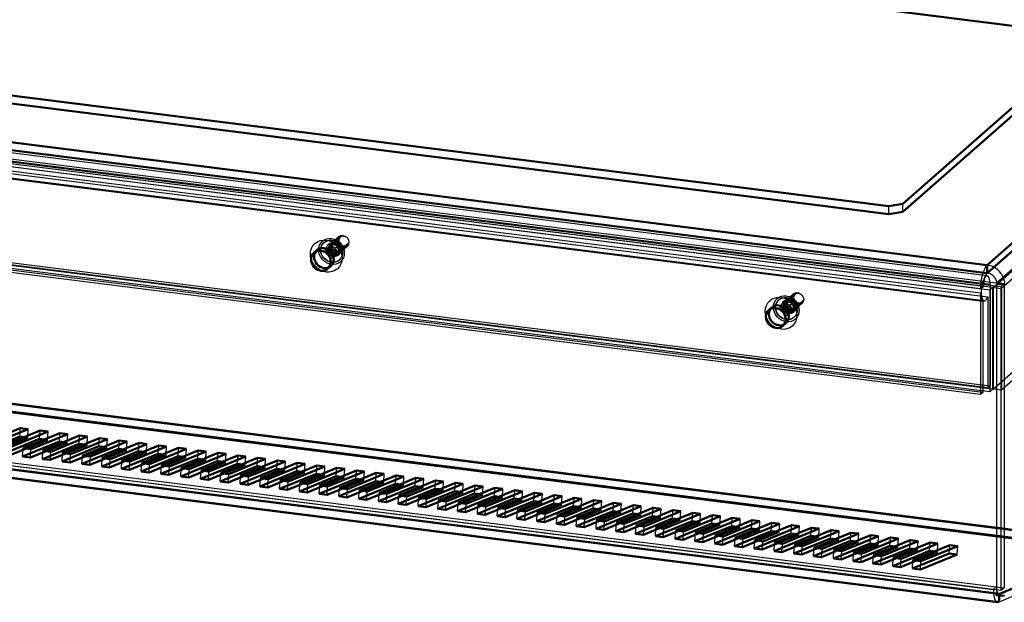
# Model space of a CAD drawing. Extents: x 3970 to 6010, y 1229 to 2654.
# Tile 12 of 17: x 5464 to 5697, y 1479 to 1617. Entities that reach past the tile are written whole.
import ezdxf

# ---------------------------------------------------------------- set-up
doc = ezdxf.new("R2010")
doc.units = 0
doc.header["$MEASUREMENT"] = 0
doc.layers.get('0').update_dxf_attribs({"linetype": 'CONTINUOUS'})
doc.layers.add('LE_ALL', color=7, linetype='CONTINUOUS', lineweight=50)
doc.layers.add('LE_RED', color=1, linetype='CONTINUOUS')

msp = doc.modelspace()

# ---------------------------------------------------------------- linework, layer by layer
for p, q in [((5695, 1554.59), (5845.58, 1687.38)), ((5836.7, 1683.8), (5692.81, 1556.9)), ((5839.04, 1681.15), (5695.15, 1554.24)), ((5841.76, 1657.62), (5696.17, 1529.22)), ((5692.84, 1556.27), (5290.61, 1606.95)), ((5692.81, 1556.9), (5295.26, 1606.98)), ((5282.68, 1605.79), (5696.13, 1553.7)), ((5283.39, 1606.42), (5696.84, 1554.33)), ((5693.53, 1554.23), (5291.3, 1604.9)), ((5289, 1602.88), (5691.23, 1552.2)), ((5694.17, 1553.48), (5292.13, 1604.13)), ((5691.22, 1553.14), (5293.67, 1603.22)), ((5691.92, 1553.76), (5294.37, 1603.85)), ((5289.53, 1600.9), (5691.76, 1550.22)), ((5692.09, 1550.32), (5289.86, 1600.99)), ((5290.77, 1601.99), (5692.99, 1551.31)), ((5691.23, 1528.16), (5289, 1578.84)), ((5691.76, 1528.63), (5289.53, 1579.3)), ((5291.3, 1580.86), (5693.53, 1530.19)), ((5693.46, 1528.81), (5291.42, 1579.46)), ((5694.17, 1529.44), (5292.13, 1580.09)), ((5669.55, 1570.87), (5669.55, 1572.76)), ((5672.88, 1571.38), (5672.88, 1573.26)), ((5537.64, 1563.95), (5539.44, 1565.53)), ((5535.96, 1564.13), (5535.9, 1564.07)), ((5537.39, 1563.63), (5537.17, 1563.23)), ((5537.45, 1563.53), (5537.45, 1562.31)), ((5537.45, 1563.53), (5537.55, 1563.18)), ((5537.45, 1562.31), (5537.97, 1562.76)), ((5537.67, 1563.69), (5538.09, 1563.87)), ((5537.67, 1563.69), (5538.09, 1563.87)), ((5537.98, 1562.24), (5537.98, 1563.46)), ((5538.08, 1563.12), (5537.98, 1563.46)), ((5538.49, 1562.69), (5537.98, 1562.24)), ((5538.38, 1562.97), (5538.41, 1562.95)), ((5538.75, 1562.55), (5538.73, 1562.58)), ((5539.63, 1561.7), (5541.43, 1563.28)), ((5536.77, 1562.49), (5536.24, 1562.46)), ((5537.45, 1562.31), (5536.24, 1562.46)), ((5536.24, 1561.93), (5536.77, 1561.96)), ((5536.24, 1561.93), (5537.45, 1561.78)), ((5537.97, 1562.23), (5537.45, 1561.78)), ((5537.45, 1561.78), (5537.45, 1560.56)), ((5537.55, 1561.08), (5537.45, 1560.56)), ((5539.19, 1562.09), (5537.98, 1562.24)), ((5537.98, 1561.71), (5538.49, 1562.17)), ((5537.98, 1561.71), (5539.19, 1561.56)), ((5537.98, 1560.49), (5537.98, 1561.71)), ((5537.98, 1560.49), (5538.08, 1561.01)), ((5539.19, 1562.09), (5538.86, 1562.23)), ((5538.86, 1561.7), (5539.19, 1561.56)), ((5539.28, 1561.48), (5538.86, 1561.32)), ((5539.37, 1561.75), (5539.61, 1562.15)), ((5539.37, 1561.75), (5539.61, 1562.15)), ((5539.6, 1560.01), (5539.53, 1559.95)), ((5692.81, 1556.9), (5692.81, 1558.78)), ((5692.81, 1556.9), (5692.81, 1558.78)), ((5693.53, 1554.23), (5693.53, 1530.19)), ((5697.02, 1554.01), (5695.15, 1554.24)), ((5696.13, 1553.7), (5696.84, 1554.33)), ((5696.84, 1554.33), (5696.84, 1482.46)), ((5645.22, 1550.39), (5647.02, 1551.98)), ((5691.23, 1552.2), (5691.23, 1528.16)), ((5692.99, 1551.31), (5692.99, 1529.72)), ((5693.46, 1552.85), (5693.46, 1528.81)), ((5643.54, 1550.58), (5643.47, 1550.52)), ((5644.34, 1548.94), (5643.82, 1548.91)), ((5645.03, 1548.75), (5643.82, 1548.91)), ((5644.96, 1550.07), (5644.74, 1549.68)), ((5645.03, 1549.98), (5645.03, 1548.75)), ((5645.03, 1549.98), (5645.13, 1549.63)), ((5645.03, 1548.75), (5645.54, 1549.21)), ((5645.54, 1548.68), (5645.03, 1548.23)), ((5645.24, 1550.13), (5645.66, 1550.32)), ((5645.24, 1550.13), (5645.66, 1550.32)), ((5645.55, 1548.69), (5645.55, 1549.91)), ((5645.65, 1549.56), (5645.55, 1549.91)), ((5646.06, 1549.14), (5645.55, 1548.69)), ((5646.76, 1548.54), (5645.55, 1548.69)), ((5645.55, 1548.16), (5646.06, 1548.61)), ((5645.95, 1549.41), (5645.99, 1549.39)), ((5646.32, 1549), (5646.31, 1549.03)), ((5646.76, 1548.54), (5646.43, 1548.68)), ((5646.94, 1548.2), (5647.18, 1548.59)), ((5646.94, 1548.2), (5647.18, 1548.59)), ((5647.2, 1548.14), (5649, 1549.73)), ((5691.76, 1550.22), (5691.76, 1528.63)), ((5643.82, 1548.38), (5644.34, 1548.41)), ((5643.82, 1548.38), (5645.03, 1548.23)), ((5645.03, 1548.23), (5645.03, 1547.01)), ((5645.13, 1547.52), (5645.03, 1547.01)), ((5645.55, 1548.16), (5646.76, 1548.01)), ((5645.55, 1546.94), (5645.55, 1548.16)), ((5645.55, 1546.94), (5645.65, 1547.46)), ((5646.43, 1548.15), (5646.76, 1548.01)), ((5646.85, 1547.93), (5646.43, 1547.76)), ((5647.17, 1546.45), (5647.11, 1546.39)), ((5314.62, 1544.43), (5724.33, 1492.81)), ((5316.96, 1544.13), (5721.99, 1493.1)), ((5317.11, 1544.23), (5722.15, 1493.2)), ((5316.83, 1542.17), (5721.87, 1491.14)), ((5283.39, 1534.55), (5696.84, 1482.46)), ((5284.55, 1533.69), (5694.26, 1482.07)), ((5285.26, 1534.32), (5694.97, 1482.7)), ((5285.99, 1532.64), (5695.7, 1481.02)), ((5691.76, 1528.63), (5691.23, 1528.16)), ((5696.17, 1529.22), (5694.3, 1529.45)), ((5464.02, 1518.27), (5464.14, 1520.23)), ((5465.89, 1518.03), (5466.01, 1520)), ((5468.7, 1517.68), (5468.82, 1519.64)), ((5470.57, 1517.44), (5470.69, 1519.41)), ((5473.37, 1517.09), (5473.5, 1519.05)), ((5475.25, 1516.85), (5475.37, 1518.82)), ((5478.05, 1516.5), (5478.17, 1518.46)), ((5479.92, 1516.26), (5480.05, 1518.23)), ((5482.73, 1515.91), (5482.85, 1517.87)), ((5484.6, 1515.67), (5484.72, 1517.64)), ((5487.41, 1515.32), (5487.53, 1517.28)), ((5489.28, 1515.08), (5489.4, 1517.05)), ((5492.08, 1514.73), (5492.21, 1516.7)), ((5493.95, 1514.49), (5494.08, 1516.46)), ((5496.76, 1514.14), (5496.88, 1516.11)), ((5464.67, 1513.5), (5464.79, 1515.47)), ((5466.54, 1513.27), (5466.66, 1515.23)), ((5469.35, 1512.91), (5469.47, 1514.88)), ((5471.22, 1512.68), (5471.34, 1514.64)), ((5474.02, 1512.33), (5474.15, 1514.29)), ((5475.9, 1512.09), (5476.02, 1514.05)), ((5478.7, 1511.74), (5478.82, 1513.7)), ((5498.63, 1513.91), (5498.75, 1515.87)), ((5501.44, 1513.55), (5501.56, 1515.52)), ((5503.31, 1513.32), (5503.43, 1515.28)), ((5506.11, 1512.96), (5506.24, 1514.93)), ((5507.99, 1512.73), (5508.11, 1514.69)), ((5510.79, 1512.37), (5510.91, 1514.34)), ((5512.66, 1512.14), (5512.79, 1514.1)), ((5515.47, 1511.78), (5515.59, 1513.75)), ((5480.57, 1511.5), (5480.7, 1513.47)), ((5483.38, 1511.15), (5483.5, 1513.11)), ((5485.25, 1510.91), (5485.37, 1512.88)), ((5488.06, 1510.56), (5488.18, 1512.52)), ((5489.93, 1510.32), (5490.05, 1512.29)), ((5492.73, 1509.97), (5492.86, 1511.93)), ((5494.6, 1509.73), (5494.73, 1511.7)), ((5497.41, 1509.38), (5497.53, 1511.34)), ((5517.34, 1511.55), (5517.46, 1513.51)), ((5520.15, 1511.19), (5520.27, 1513.16)), ((5522.02, 1510.96), (5522.14, 1512.92)), ((5524.82, 1510.61), (5524.95, 1512.57)), ((5526.69, 1510.37), (5526.82, 1512.34)), ((5529.5, 1510.02), (5529.62, 1511.98)), ((5531.37, 1509.78), (5531.49, 1511.75)), ((5534.18, 1509.43), (5534.3, 1511.39)), ((5499.28, 1509.14), (5499.4, 1511.11)), ((5502.09, 1508.79), (5502.21, 1510.75)), ((5503.96, 1508.55), (5504.08, 1510.52)), ((5506.76, 1508.2), (5506.89, 1510.17)), ((5508.63, 1507.96), (5508.76, 1509.93)), ((5511.44, 1507.61), (5511.56, 1509.58)), ((5513.31, 1507.38), (5513.43, 1509.34)), ((5516.12, 1507.02), (5516.24, 1508.99)), ((5536.05, 1509.19), (5536.17, 1511.16)), ((5538.85, 1508.84), (5538.98, 1510.8)), ((5540.72, 1508.6), (5540.85, 1510.57)), ((5543.53, 1508.25), (5543.65, 1510.21)), ((5545.4, 1508.01), (5545.52, 1509.98)), ((5548.21, 1507.66), (5548.33, 1509.62)), ((5550.08, 1507.42), (5550.2, 1509.39)), ((5552.89, 1507.07), (5553.01, 1509.04)), ((5517.99, 1506.79), (5518.11, 1508.75)), ((5520.8, 1506.43), (5520.92, 1508.4)), ((5522.67, 1506.2), (5522.79, 1508.16)), ((5525.47, 1505.84), (5525.6, 1507.81)), ((5527.34, 1505.61), (5527.47, 1507.57)), ((5530.15, 1505.25), (5530.27, 1507.22)), ((5532.02, 1505.02), (5532.14, 1506.98)), ((5554.76, 1506.83), (5554.88, 1508.8)), ((5557.56, 1506.48), (5557.69, 1508.45)), ((5559.43, 1506.25), (5559.56, 1508.21)), ((5562.24, 1505.89), (5562.36, 1507.86)), ((5564.11, 1505.66), (5564.23, 1507.62)), ((5566.92, 1505.3), (5567.04, 1507.27)), ((5568.79, 1505.07), (5568.91, 1507.03)), ((5571.59, 1504.71), (5571.72, 1506.68)), ((5534.83, 1504.66), (5534.95, 1506.63)), ((5536.7, 1504.43), (5536.82, 1506.39)), ((5539.5, 1504.08), (5539.63, 1506.04)), ((5541.37, 1503.84), (5541.5, 1505.81)), ((5544.18, 1503.49), (5544.3, 1505.45)), ((5546.05, 1503.25), (5546.17, 1505.22)), ((5548.86, 1502.9), (5548.98, 1504.86)), ((5550.73, 1502.66), (5550.85, 1504.63)), ((5573.46, 1504.48), (5573.59, 1506.44)), ((5576.27, 1504.12), (5576.39, 1506.09)), ((5578.14, 1503.89), (5578.26, 1505.85)), ((5580.95, 1503.53), (5581.07, 1505.5)), ((5582.82, 1503.3), (5582.94, 1505.26)), ((5585.62, 1502.95), (5585.75, 1504.91)), ((5587.5, 1502.71), (5587.62, 1504.67)), ((5590.3, 1502.36), (5590.42, 1504.32)), ((5553.53, 1502.31), (5553.66, 1504.27)), ((5555.41, 1502.07), (5555.53, 1504.04)), ((5558.21, 1501.72), (5558.33, 1503.68)), ((5560.08, 1501.48), (5560.21, 1503.45)), ((5562.89, 1501.13), (5563.01, 1503.09)), ((5564.76, 1500.89), (5564.88, 1502.86)), ((5567.57, 1500.54), (5567.69, 1502.51)), ((5569.44, 1500.3), (5569.56, 1502.27)), ((5592.17, 1502.12), (5592.3, 1504.09)), ((5594.98, 1501.77), (5595.1, 1503.73)), ((5596.85, 1501.53), (5596.97, 1503.5)), ((5599.66, 1501.18), (5599.78, 1503.14)), ((5601.53, 1500.94), (5601.65, 1502.91)), ((5604.33, 1500.59), (5604.46, 1502.55)), ((5606.2, 1500.35), (5606.33, 1502.32)), ((5572.24, 1499.95), (5572.37, 1501.92)), ((5574.11, 1499.72), (5574.24, 1501.68)), ((5576.92, 1499.36), (5577.04, 1501.33)), ((5578.79, 1499.13), (5578.91, 1501.09)), ((5581.6, 1498.77), (5581.72, 1500.74)), ((5583.47, 1498.54), (5583.59, 1500.5)), ((5586.27, 1498.18), (5586.4, 1500.15)), ((5588.15, 1497.95), (5588.27, 1499.91)), ((5609.01, 1500), (5609.13, 1501.96)), ((5610.88, 1499.76), (5611, 1501.73)), ((5613.69, 1499.41), (5613.81, 1501.38)), ((5615.56, 1499.17), (5615.68, 1501.14)), ((5618.36, 1498.82), (5618.49, 1500.79)), ((5620.23, 1498.58), (5620.36, 1500.55)), ((5623.04, 1498.23), (5623.16, 1500.2)), ((5624.91, 1498), (5625.03, 1499.96)), ((5590.95, 1497.59), (5591.07, 1499.56)), ((5592.82, 1497.36), (5592.94, 1499.32)), ((5595.63, 1497), (5595.75, 1498.97)), ((5597.5, 1496.77), (5597.62, 1498.73)), ((5600.31, 1496.42), (5600.43, 1498.38)), ((5602.18, 1496.18), (5602.3, 1498.14)), ((5604.98, 1495.83), (5605.11, 1497.79)), ((5606.85, 1495.59), (5606.98, 1497.56)), ((5627.72, 1497.64), (5627.84, 1499.61)), ((5629.59, 1497.41), (5629.71, 1499.37)), ((5632.4, 1497.05), (5632.52, 1499.02)), ((5634.27, 1496.82), (5634.39, 1498.78)), ((5637.07, 1496.46), (5637.2, 1498.43)), ((5638.94, 1496.23), (5639.07, 1498.19)), ((5641.75, 1495.87), (5641.87, 1497.84)), ((5643.62, 1495.64), (5643.74, 1497.6)), ((5609.66, 1495.24), (5609.78, 1497.2)), ((5611.53, 1495), (5611.65, 1496.97)), ((5614.34, 1494.65), (5614.46, 1496.61)), ((5616.21, 1494.41), (5616.33, 1496.38)), ((5619.01, 1494.06), (5619.14, 1496.02)), ((5620.88, 1493.82), (5621.01, 1495.79)), ((5623.69, 1493.47), (5623.81, 1495.43)), ((5625.56, 1493.23), (5625.68, 1495.2)), ((5646.43, 1495.28), (5646.55, 1497.25)), ((5648.3, 1495.05), (5648.42, 1497.01)), ((5651.1, 1494.7), (5651.23, 1496.66)), ((5652.97, 1494.46), (5653.1, 1496.43)), ((5655.78, 1494.11), (5655.9, 1496.07)), ((5657.65, 1493.87), (5657.77, 1495.84)), ((5660.46, 1493.52), (5660.58, 1495.48)), ((5662.33, 1493.28), (5662.45, 1495.25)), ((5628.37, 1492.88), (5628.49, 1494.84)), ((5630.24, 1492.64), (5630.36, 1494.61)), ((5633.04, 1492.29), (5633.17, 1494.26)), ((5634.92, 1492.05), (5635.04, 1494.02)), ((5637.72, 1491.7), (5637.84, 1493.67)), ((5639.59, 1491.47), (5639.72, 1493.43)), ((5642.4, 1491.11), (5642.52, 1493.08)), ((5644.27, 1490.88), (5644.39, 1492.84)), ((5665.13, 1492.93), (5665.26, 1494.89)), ((5667.01, 1492.69), (5667.13, 1494.66)), ((5669.81, 1492.34), (5669.93, 1494.3)), ((5671.68, 1492.1), (5671.81, 1494.07)), ((5674.49, 1491.75), (5674.61, 1493.71)), ((5676.36, 1491.51), (5676.48, 1493.48)), ((5679.17, 1491.16), (5679.29, 1493.13)), ((5681.04, 1490.92), (5681.16, 1492.89)), ((5695.7, 1481.02), (5724.33, 1492.81)), ((5647.08, 1490.52), (5647.2, 1492.49)), ((5648.95, 1490.29), (5649.07, 1492.25)), ((5651.75, 1489.93), (5651.88, 1491.9)), ((5653.62, 1489.7), (5653.75, 1491.66)), ((5656.43, 1489.34), (5656.55, 1491.31)), ((5658.3, 1489.11), (5658.42, 1491.07)), ((5661.11, 1488.75), (5661.23, 1490.72)), ((5662.98, 1488.52), (5663.1, 1490.48)), ((5683.84, 1490.57), (5683.97, 1492.54)), ((5685.71, 1490.34), (5685.84, 1492.3)), ((5665.78, 1488.17), (5665.91, 1490.13)), ((5667.66, 1487.93), (5667.78, 1489.9)), ((5670.46, 1487.58), (5670.58, 1489.54)), ((5672.33, 1487.34), (5672.46, 1489.31)), ((5675.14, 1486.99), (5675.26, 1488.95)), ((5677.01, 1486.75), (5677.13, 1488.72)), ((5694.26, 1482.07), (5694.97, 1482.7)), ((5695.7, 1481.02), (5695.58, 1479.05)), ((5696.84, 1482.46), (5696.13, 1481.84))]:
    msp.add_line(p, q)
for points in [[(5836.7, 1685.69), (5692.81, 1558.78)], [(5839.89, 1681.9), (5694.3, 1553.5), (5696.17, 1553.26)], [(5841.76, 1681.66), (5696.17, 1553.26), (5696.17, 1529.22)], [(5839.89, 1657.86), (5694.3, 1529.45), (5694.3, 1553.5)], [(5842.39, 1597.36), (5437.36, 1648.39)], [(5692.81, 1558.78), (5295.26, 1608.87)], [(5693.46, 1552.85), (5291.42, 1603.51), (5291.42, 1579.46)], [(5693.53, 1530.19), (5692.99, 1529.72), (5290.77, 1580.4)], [(5536.77, 1562.49), (5536.93, 1562.54), (5537.06, 1562.58), (5537.19, 1562.62), (5537.3, 1562.65), (5537.48, 1562.7), (5537.65, 1562.75)], [(5537.92, 1562.99), (5537.82, 1563.05), (5537.68, 1563.12), (5537.55, 1563.18)], [(5537.65, 1562.75), (5537.71, 1562.76), (5537.76, 1562.76), (5537.81, 1562.76), (5537.89, 1562.76), (5537.97, 1562.76), (5537.95, 1562.84), (5537.93, 1562.95), (5537.92, 1562.99)], [(5538.08, 1563.12), (5538.14, 1563.09), (5538.2, 1563.06), (5538.25, 1563.03), (5538.3, 1563.01), (5538.37, 1562.97), (5538.45, 1562.93), (5538.46, 1562.88), (5538.46, 1562.84), (5538.47, 1562.81), (5538.48, 1562.75), (5538.49, 1562.69)], [(5538.49, 1562.69), (5538.57, 1562.67), (5538.68, 1562.63), (5538.72, 1562.62), (5538.76, 1562.51), (5538.81, 1562.37), (5538.86, 1562.23)], [(5537.65, 1562.23), (5537.41, 1562.16), (5537.08, 1562.06), (5536.77, 1561.96)], [(5537.55, 1561.08), (5537.62, 1561.23), (5537.68, 1561.36), (5537.73, 1561.47), (5537.78, 1561.58), (5537.85, 1561.75), (5537.92, 1561.92)], [(5537.92, 1561.92), (5537.93, 1561.98), (5537.94, 1562.03), (5537.95, 1562.08), (5537.96, 1562.16), (5537.97, 1562.23), (5537.86, 1562.23), (5537.71, 1562.23), (5537.65, 1562.23)], [(5538.45, 1561.85), (5538.35, 1561.62), (5538.21, 1561.3), (5538.08, 1561.01)], [(5538.72, 1562.09), (5538.68, 1562.11), (5538.64, 1562.12), (5538.6, 1562.13), (5538.55, 1562.15), (5538.49, 1562.17), (5538.48, 1562.06), (5538.45, 1561.91), (5538.45, 1561.85)], [(5538.86, 1561.7), (5538.84, 1561.77), (5538.81, 1561.83), (5538.8, 1561.89), (5538.78, 1561.94), (5538.75, 1562.02), (5538.72, 1562.09)], [(5282.68, 1533.93), (5696.13, 1481.84), (5696.13, 1553.7)], [(5691.22, 1553.14), (5691.92, 1553.76)], [(5693.46, 1528.81), (5694.17, 1529.44), (5694.17, 1553.48), (5693.46, 1552.85)], [(5696.87, 1554.35), (5695, 1554.59), (5695, 1480.73)], [(5644.34, 1548.94), (5644.5, 1548.99), (5644.64, 1549.03), (5644.76, 1549.07), (5644.87, 1549.1), (5645.05, 1549.15), (5645.22, 1549.2)], [(5645.22, 1548.67), (5644.98, 1548.6), (5644.65, 1548.5), (5644.34, 1548.41)], [(5645.49, 1549.44), (5645.4, 1549.5), (5645.26, 1549.57), (5645.13, 1549.63)], [(5645.22, 1549.2), (5645.28, 1549.2), (5645.34, 1549.2), (5645.39, 1549.21), (5645.46, 1549.21), (5645.54, 1549.21), (5645.53, 1549.29), (5645.5, 1549.4), (5645.49, 1549.44)], [(5645.49, 1548.37), (5645.5, 1548.43), (5645.51, 1548.48), (5645.52, 1548.53), (5645.53, 1548.6), (5645.54, 1548.68), (5645.43, 1548.68), (5645.28, 1548.67), (5645.22, 1548.67)], [(5645.65, 1549.56), (5645.72, 1549.53), (5645.77, 1549.5), (5645.83, 1549.48), (5645.87, 1549.45), (5645.95, 1549.41), (5646.02, 1549.37), (5646.03, 1549.33), (5646.04, 1549.29), (5646.04, 1549.26), (5646.05, 1549.2), (5646.06, 1549.14)], [(5646.29, 1548.54), (5646.25, 1548.55), (5646.21, 1548.57), (5646.18, 1548.58), (5646.12, 1548.6), (5646.06, 1548.61), (5646.05, 1548.5), (5646.03, 1548.36), (5646.02, 1548.3)], [(5646.06, 1549.14), (5646.14, 1549.12), (5646.25, 1549.08), (5646.29, 1549.07), (5646.33, 1548.96), (5646.39, 1548.81), (5646.43, 1548.68)], [(5645.13, 1547.52), (5645.19, 1547.67), (5645.25, 1547.81), (5645.3, 1547.92), (5645.35, 1548.03), (5645.42, 1548.2), (5645.49, 1548.37)], [(5646.02, 1548.3), (5645.92, 1548.07), (5645.78, 1547.75), (5645.65, 1547.46)], [(5646.43, 1548.15), (5646.41, 1548.22), (5646.39, 1548.28), (5646.37, 1548.33), (5646.35, 1548.39), (5646.32, 1548.46), (5646.29, 1548.54)], [(5314.5, 1542.46), (5724.21, 1490.84), (5695.58, 1479.05)], [(5317.11, 1542.35), (5722.15, 1491.32)], [(5285.86, 1530.67), (5695.58, 1479.05)]]:
    msp.add_lwpolyline(points)
for centre, major_axis, ratio, start_param, end_param in [((5537.72, 1562.01), (2.15, -2.44), 0.881917, 0, 6.283185), ((5540.44, 1564.41), (0.99, -1.12), 0.881917, 0, 6.283185), ((5536.48, 1560.92), (2.65, -3), 0.881917, 0, 6.283185), ((5535.95, 1560.45), (1.65, -1.88), 0.881917, 0, 6.283185), ((5537.72, 1562.01), (1.82, -2.06), 0.881917, 0, 6.283185), ((5537.78, 1562.07), (1.82, -2.06), 0.881917, 0, 6.283185), ((5538.25, 1562.48), (1.16, -1.31), 0.881917, 0, 6.283185), ((5538.28, 1562.51), (0.88, -1), 0.881917, 0, 6.283185), ((5538.28, 1562.51), (0.88, -1), 0.881917, 0, 6.283185), ((5538.64, 1562.82), (0.99, -1.12), 0.881917, 0, 6.283185), ((5537.72, 1562.01), (1.06, -1.2), 0.881917, 2.180289, 2.5321), ((5537.81, 1562.1), (0.762, -0.864), 0.881917, 2.110627, 2.601762), ((5538.18, 1562.42), (0.42, -0.476), 0.881917, 3.47034, 4.383642), ((5538.18, 1562.42), (0.42, -0.476), 0.881917, 1.899543, 2.812846), ((5538.18, 1562.42), (0.42, -0.476), 0.881917, 0.328747, 1.242049), ((5537.72, 1562.01), (1.06, -1.2), 0.881917, 3.751085, 4.102897), ((5537.81, 1562.1), (0.762, -0.864), 0.881917, 3.681423, 4.172558), ((5537.72, 1562.01), (1.06, -1.2), 0.881917, 5.321881, 5.673693), ((5537.81, 1562.1), (0.762, -0.864), 0.881917, 5.25222, 5.743355), ((5538.18, 1562.42), (0.42, -0.476), 0.881917, 5.041136, 5.954438), ((5537.81, 1562.1), (0.762, -0.864), 0.881917, 0.539831, 1.030966), ((5537.72, 1562.01), (1.06, -1.2), 0.881917, 0.609492, 0.961304), ((5692.81, 1554.54), (-0.56, -4.46), 0.333333, 3.895659, 4.288358), ((5692.81, 1554.54), (-0.56, -4.46), 0.333333, 3.50296, 3.895659), ((5692.81, 1554.54), (2.98, -3.38), 0.881917, 1.963495, 2.356194), ((5692.81, 1554.54), (2.98, -3.38), 0.881917, 1.570796, 1.963495), ((5692.46, 1553.29), (-0.37, -2.98), 0.333333, 1.932163, 7.168151), ((5692.81, 1554.54), (-0.56, -4.46), 0.333333, 4.288358, 4.681057), ((5692.81, 1554.54), (-0.31, -2.48), 0.333333, 4.288358, 4.681057), ((5692.81, 1554.54), (-0.31, -2.48), 0.333333, 3.895659, 4.288358), ((5692.81, 1554.54), (-0.31, -2.48), 0.333333, 3.50296, 3.895659), ((5692.81, 1554.54), (1.65, -1.88), 0.881917, 1.963495, 2.356194), ((5692.81, 1554.54), (1.65, -1.88), 0.881917, 1.570796, 1.963495), ((5692.81, 1554.54), (1.65, -1.88), 0.881917, 1.178097, 1.570796), ((5692.81, 1554.54), (2.98, -3.38), 0.881917, 1.178097, 1.570796), ((5692.81, 1554.54), (2.98, -3.38), 0.881917, 0.785398, 1.178097), ((5692.81, 1554.54), (-0.56, -4.46), 0.333333, 4.681057, 5.073756), ((5692.81, 1554.54), (-0.31, -2.48), 0.333333, 4.681057, 5.073756), ((5692.81, 1554.54), (1.65, -1.88), 0.881917, 0.785398, 1.178097), ((5644.05, 1547.37), (2.65, -3), 0.881917, 0, 6.283185), ((5645.29, 1548.46), (2.15, -2.44), 0.881917, 0, 6.283185), ((5645.29, 1548.46), (1.82, -2.06), 0.881917, 0, 6.283185), ((5645.35, 1548.52), (1.82, -2.06), 0.881917, 0, 6.283185), ((5648.01, 1550.86), (0.99, -1.12), 0.881917, 0, 6.283185), ((5692.29, 1553.14), (-0.37, -2.98), 0.333333, 5.073756, 6.120954), ((5643.52, 1546.9), (1.65, -1.88), 0.881917, 0, 6.283185), ((5645.29, 1548.46), (1.06, -1.2), 0.881917, 3.751085, 4.102897), ((5645.82, 1548.93), (1.16, -1.31), 0.881917, 0, 6.283185), ((5645.39, 1548.54), (0.762, -0.864), 0.881917, 3.681423, 4.172558), ((5645.85, 1548.96), (0.88, -1), 0.881917, 0, 6.283185), ((5645.85, 1548.96), (0.88, -1), 0.881917, 0, 6.283185), ((5646.21, 1549.27), (0.99, -1.12), 0.881917, 0, 6.283185), ((5645.29, 1548.46), (1.06, -1.2), 0.881917, 2.180289, 2.5321), ((5645.39, 1548.54), (0.762, -0.864), 0.881917, 2.110627, 2.601762), ((5645.76, 1548.87), (0.42, -0.476), 0.881917, 3.47034, 4.383642), ((5645.76, 1548.87), (0.42, -0.476), 0.881917, 1.899543, 2.812846), ((5645.76, 1548.87), (0.42, -0.476), 0.881917, 0.328747, 1.242049), ((5645.39, 1548.54), (0.762, -0.864), 0.881917, 0.539831, 1.030966), ((5645.29, 1548.46), (1.06, -1.2), 0.881917, 5.321881, 5.673693), ((5645.39, 1548.54), (0.762, -0.864), 0.881917, 5.25222, 5.743355), ((5645.76, 1548.87), (0.42, -0.476), 0.881917, 5.041136, 5.954438), ((5645.29, 1548.46), (1.06, -1.2), 0.881917, 0.609492, 0.961304), ((5695.85, 1483.48), (-0.56, -4.46), 0.333333, 5.073756, 5.422822), ((5695.85, 1483.48), (-0.31, -2.48), 0.333333, 5.073756, 5.422822), ((5695.85, 1483.48), (-0.31, -2.48), 0.333333, 5.422822, 5.771888), ((5695.85, 1483.48), (-0.31, -2.48), 0.333333, 5.771888, 6.120954), ((5695.85, 1483.48), (-0.31, -2.48), 0.333333, 6.120954, 6.283185), ((5695.85, 1483.48), (-0.31, -2.48), 0.333333, 0, 0.186834), ((5695.85, 1483.48), (-0.56, -4.46), 0.333333, 5.422822, 5.771888), ((5695.85, 1483.48), (-0.56, -4.46), 0.333333, 5.771888, 6.120954), ((5695.85, 1483.48), (-0.56, -4.46), 0.333333, 6.120954, 6.283185), ((5695.85, 1483.48), (-0.56, -4.46), 0.333333, 6.283185, 6.47002)]:
    msp.add_ellipse(centre, major_axis=major_axis, ratio=ratio, start_param=start_param, end_param=end_param)
for p in [(5538.81, 1562.98), (5646.38, 1549.42)]:
    msp.add_point(p)
at = {"layer": 'LE_ALL'}
for p, q in [((5672.88, 1573.26), (5793.03, 1679.22)), ((5793.03, 1677.34), (5672.88, 1571.38)), ((5340.44, 1614.22), (5669.55, 1572.76)), ((5669.55, 1570.87), (5340.44, 1612.34)), ((5295.26, 1606.98), (5692.81, 1556.9)), ((5669.55, 1572.76), (5672.88, 1573.26)), ((5672.88, 1571.38), (5669.55, 1570.87)), ((5538.12, 1564.1), (5537.42, 1563.48)), ((5534.29, 1562.33), (5533.59, 1561.7)), ((5539.84, 1562.15), (5539.14, 1561.53)), ((5537.6, 1558.58), (5536.89, 1557.95)), ((5641.87, 1548.77), (5641.16, 1548.15)), ((5645.7, 1550.55), (5644.99, 1549.93)), ((5647.42, 1548.6), (5646.71, 1547.98)), ((5645.17, 1545.02), (5644.47, 1544.4)), ((5285.83, 1532.62), (5695.54, 1481)), ((5285.86, 1530.67), (5695.58, 1479.05)), ((5464.14, 1520.23), (5455.44, 1516.65)), ((5457.31, 1516.41), (5466.01, 1520)), ((5468.82, 1519.64), (5460.12, 1516.06)), ((5461.99, 1515.82), (5470.69, 1519.41)), ((5466.01, 1520), (5464.14, 1520.23)), ((5473.5, 1519.05), (5464.79, 1515.47)), ((5466.66, 1515.23), (5475.37, 1518.82)), ((5470.69, 1519.41), (5468.82, 1519.64)), ((5478.17, 1518.46), (5469.47, 1514.88)), ((5475.37, 1518.82), (5473.5, 1519.05)), ((5480.05, 1518.23), (5478.17, 1518.46)), ((5455.32, 1514.68), (5464.02, 1518.27)), ((5465.89, 1518.03), (5457.19, 1514.45)), ((5459.99, 1514.09), (5468.7, 1517.68)), ((5470.57, 1517.44), (5461.86, 1513.86)), ((5464.02, 1518.27), (5465.89, 1518.03)), ((5464.67, 1513.5), (5473.37, 1517.09)), ((5475.25, 1516.85), (5466.54, 1513.27)), ((5468.7, 1517.68), (5470.57, 1517.44)), ((5469.35, 1512.91), (5478.05, 1516.5)), ((5479.92, 1516.26), (5471.22, 1512.68)), ((5471.34, 1514.64), (5480.05, 1518.23)), ((5473.37, 1517.09), (5475.25, 1516.85)), ((5482.85, 1517.87), (5474.15, 1514.29)), ((5476.02, 1514.05), (5484.72, 1517.64)), ((5478.05, 1516.5), (5479.92, 1516.26)), ((5487.53, 1517.28), (5478.82, 1513.7)), ((5480.7, 1513.47), (5489.4, 1517.05)), ((5484.72, 1517.64), (5482.85, 1517.87)), ((5492.21, 1516.7), (5483.5, 1513.11)), ((5485.37, 1512.88), (5494.08, 1516.46)), ((5489.4, 1517.05), (5487.53, 1517.28)), ((5496.88, 1516.11), (5488.18, 1512.52)), ((5494.08, 1516.46), (5492.21, 1516.7)), ((5498.75, 1515.87), (5496.88, 1516.11)), ((5464.79, 1515.47), (5466.66, 1515.23)), ((5469.47, 1514.88), (5471.34, 1514.64)), ((5474.02, 1512.33), (5482.73, 1515.91)), ((5474.15, 1514.29), (5476.02, 1514.05)), ((5484.6, 1515.67), (5475.9, 1512.09)), ((5478.7, 1511.74), (5487.41, 1515.32)), ((5478.82, 1513.7), (5480.7, 1513.47)), ((5489.28, 1515.08), (5480.57, 1511.5)), ((5482.73, 1515.91), (5484.6, 1515.67)), ((5483.38, 1511.15), (5492.08, 1514.73)), ((5493.95, 1514.49), (5485.25, 1510.91)), ((5487.41, 1515.32), (5489.28, 1515.08)), ((5488.06, 1510.56), (5496.76, 1514.14)), ((5498.63, 1513.91), (5489.93, 1510.32)), ((5490.05, 1512.29), (5498.75, 1515.87)), ((5492.08, 1514.73), (5493.95, 1514.49)), ((5501.56, 1515.52), (5492.86, 1511.93)), ((5494.73, 1511.7), (5503.43, 1515.28)), ((5496.76, 1514.14), (5498.63, 1513.91)), ((5506.24, 1514.93), (5497.53, 1511.34)), ((5499.4, 1511.11), (5508.11, 1514.69)), ((5503.43, 1515.28), (5501.56, 1515.52)), ((5510.91, 1514.34), (5502.21, 1510.75)), ((5504.08, 1510.52), (5512.79, 1514.1)), ((5508.11, 1514.69), (5506.24, 1514.93)), ((5515.59, 1513.75), (5506.89, 1510.17)), ((5512.79, 1514.1), (5510.91, 1514.34)), ((5517.46, 1513.51), (5515.59, 1513.75)), ((5466.54, 1513.27), (5464.67, 1513.5)), ((5471.22, 1512.68), (5469.35, 1512.91)), ((5475.9, 1512.09), (5474.02, 1512.33)), ((5480.57, 1511.5), (5478.7, 1511.74)), ((5483.5, 1513.11), (5485.37, 1512.88)), ((5488.18, 1512.52), (5490.05, 1512.29)), ((5492.73, 1509.97), (5501.44, 1513.55)), ((5492.86, 1511.93), (5494.73, 1511.7)), ((5503.31, 1513.32), (5494.6, 1509.73)), ((5497.41, 1509.38), (5506.11, 1512.96)), ((5497.53, 1511.34), (5499.4, 1511.11)), ((5507.99, 1512.73), (5499.28, 1509.14)), ((5501.44, 1513.55), (5503.31, 1513.32)), ((5502.09, 1508.79), (5510.79, 1512.37)), ((5512.66, 1512.14), (5503.96, 1508.55)), ((5506.11, 1512.96), (5507.99, 1512.73)), ((5506.76, 1508.2), (5515.47, 1511.78)), ((5517.34, 1511.55), (5508.63, 1507.96)), ((5508.76, 1509.93), (5517.46, 1513.51)), ((5510.79, 1512.37), (5512.66, 1512.14)), ((5520.27, 1513.16), (5511.56, 1509.58)), ((5513.43, 1509.34), (5522.14, 1512.92)), ((5515.47, 1511.78), (5517.34, 1511.55)), ((5524.95, 1512.57), (5516.24, 1508.99)), ((5518.11, 1508.75), (5526.82, 1512.34)), ((5522.14, 1512.92), (5520.27, 1513.16)), ((5529.62, 1511.98), (5520.92, 1508.4)), ((5522.79, 1508.16), (5531.49, 1511.75)), ((5526.82, 1512.34), (5524.95, 1512.57)), ((5534.3, 1511.39), (5525.6, 1507.81)), ((5531.49, 1511.75), (5529.62, 1511.98)), ((5536.17, 1511.16), (5534.3, 1511.39)), ((5485.25, 1510.91), (5483.38, 1511.15)), ((5489.93, 1510.32), (5488.06, 1510.56)), ((5494.6, 1509.73), (5492.73, 1509.97)), ((5499.28, 1509.14), (5497.41, 1509.38)), ((5502.21, 1510.75), (5504.08, 1510.52)), ((5506.89, 1510.17), (5508.76, 1509.93)), ((5511.44, 1507.61), (5520.15, 1511.19)), ((5511.56, 1509.58), (5513.43, 1509.34)), ((5522.02, 1510.96), (5513.31, 1507.38)), ((5516.12, 1507.02), (5524.82, 1510.61)), ((5516.24, 1508.99), (5518.11, 1508.75)), ((5526.69, 1510.37), (5517.99, 1506.79)), ((5520.15, 1511.19), (5522.02, 1510.96)), ((5520.8, 1506.43), (5529.5, 1510.02)), ((5531.37, 1509.78), (5522.67, 1506.2)), ((5524.82, 1510.61), (5526.69, 1510.37)), ((5525.47, 1505.84), (5534.18, 1509.43)), ((5536.05, 1509.19), (5527.34, 1505.61)), ((5527.47, 1507.57), (5536.17, 1511.16)), ((5529.5, 1510.02), (5531.37, 1509.78)), ((5538.98, 1510.8), (5530.27, 1507.22)), ((5532.14, 1506.98), (5540.85, 1510.57)), ((5534.18, 1509.43), (5536.05, 1509.19)), ((5543.65, 1510.21), (5534.95, 1506.63)), ((5536.82, 1506.39), (5545.52, 1509.98)), ((5540.85, 1510.57), (5538.98, 1510.8)), ((5548.33, 1509.62), (5539.63, 1506.04)), ((5541.5, 1505.81), (5550.2, 1509.39)), ((5545.52, 1509.98), (5543.65, 1510.21)), ((5553.01, 1509.04), (5544.3, 1505.45)), ((5550.2, 1509.39), (5548.33, 1509.62)), ((5554.88, 1508.8), (5553.01, 1509.04)), ((5503.96, 1508.55), (5502.09, 1508.79)), ((5508.63, 1507.96), (5506.76, 1508.2)), ((5513.31, 1507.38), (5511.44, 1507.61)), ((5517.99, 1506.79), (5516.12, 1507.02)), ((5520.92, 1508.4), (5522.79, 1508.16)), ((5525.6, 1507.81), (5527.47, 1507.57)), ((5530.15, 1505.25), (5538.85, 1508.84)), ((5530.27, 1507.22), (5532.14, 1506.98)), ((5540.72, 1508.6), (5532.02, 1505.02)), ((5534.83, 1504.66), (5543.53, 1508.25)), ((5545.4, 1508.01), (5536.7, 1504.43)), ((5538.85, 1508.84), (5540.72, 1508.6)), ((5539.5, 1504.08), (5548.21, 1507.66)), ((5550.08, 1507.42), (5541.37, 1503.84)), ((5543.53, 1508.25), (5545.4, 1508.01)), ((5544.18, 1503.49), (5552.89, 1507.07)), ((5554.76, 1506.83), (5546.05, 1503.25)), ((5546.17, 1505.22), (5554.88, 1508.8)), ((5548.21, 1507.66), (5550.08, 1507.42)), ((5557.69, 1508.45), (5548.98, 1504.86)), ((5550.85, 1504.63), (5559.56, 1508.21)), ((5552.89, 1507.07), (5554.76, 1506.83)), ((5562.36, 1507.86), (5553.66, 1504.27)), ((5555.53, 1504.04), (5564.23, 1507.62)), ((5559.56, 1508.21), (5557.69, 1508.45)), ((5567.04, 1507.27), (5558.33, 1503.68)), ((5560.21, 1503.45), (5568.91, 1507.03)), ((5564.23, 1507.62), (5562.36, 1507.86)), ((5571.72, 1506.68), (5563.01, 1503.09)), ((5568.91, 1507.03), (5567.04, 1507.27)), ((5573.59, 1506.44), (5571.72, 1506.68)), ((5522.67, 1506.2), (5520.8, 1506.43)), ((5527.34, 1505.61), (5525.47, 1505.84)), ((5532.02, 1505.02), (5530.15, 1505.25)), ((5536.7, 1504.43), (5534.83, 1504.66)), ((5534.95, 1506.63), (5536.82, 1506.39)), ((5539.63, 1506.04), (5541.5, 1505.81)), ((5544.3, 1505.45), (5546.17, 1505.22)), ((5548.86, 1502.9), (5557.56, 1506.48)), ((5548.98, 1504.86), (5550.85, 1504.63)), ((5559.43, 1506.25), (5550.73, 1502.66)), ((5553.53, 1502.31), (5562.24, 1505.89)), ((5564.11, 1505.66), (5555.41, 1502.07)), ((5557.56, 1506.48), (5559.43, 1506.25)), ((5558.21, 1501.72), (5566.92, 1505.3)), ((5568.79, 1505.07), (5560.08, 1501.48)), ((5562.24, 1505.89), (5564.11, 1505.66)), ((5562.89, 1501.13), (5571.59, 1504.71)), ((5573.46, 1504.48), (5564.76, 1500.89)), ((5564.88, 1502.86), (5573.59, 1506.44)), ((5566.92, 1505.3), (5568.79, 1505.07)), ((5576.39, 1506.09), (5567.69, 1502.51)), ((5569.56, 1502.27), (5578.26, 1505.85)), ((5571.59, 1504.71), (5573.46, 1504.48)), ((5581.07, 1505.5), (5572.37, 1501.92)), ((5574.24, 1501.68), (5582.94, 1505.26)), ((5578.26, 1505.85), (5576.39, 1506.09)), ((5585.75, 1504.91), (5577.04, 1501.33)), ((5578.91, 1501.09), (5587.62, 1504.67)), ((5582.94, 1505.26), (5581.07, 1505.5)), ((5590.42, 1504.32), (5581.72, 1500.74)), ((5587.62, 1504.67), (5585.75, 1504.91)), ((5592.3, 1504.09), (5590.42, 1504.32)), ((5541.37, 1503.84), (5539.5, 1504.08)), ((5546.05, 1503.25), (5544.18, 1503.49)), ((5550.73, 1502.66), (5548.86, 1502.9)), ((5555.41, 1502.07), (5553.53, 1502.31)), ((5553.66, 1504.27), (5555.53, 1504.04)), ((5558.33, 1503.68), (5560.21, 1503.45)), ((5563.01, 1503.09), (5564.88, 1502.86)), ((5567.57, 1500.54), (5576.27, 1504.12)), ((5567.69, 1502.51), (5569.56, 1502.27)), ((5578.14, 1503.89), (5569.44, 1500.3)), ((5572.24, 1499.95), (5580.95, 1503.53)), ((5582.82, 1503.3), (5574.11, 1499.72)), ((5576.27, 1504.12), (5578.14, 1503.89)), ((5576.92, 1499.36), (5585.62, 1502.95)), ((5587.5, 1502.71), (5578.79, 1499.13)), ((5580.95, 1503.53), (5582.82, 1503.3)), ((5581.6, 1498.77), (5590.3, 1502.36)), ((5592.17, 1502.12), (5583.47, 1498.54)), ((5583.59, 1500.5), (5592.3, 1504.09)), ((5585.62, 1502.95), (5587.5, 1502.71)), ((5595.1, 1503.73), (5586.4, 1500.15)), ((5588.27, 1499.91), (5596.97, 1503.5)), ((5590.3, 1502.36), (5592.17, 1502.12)), ((5599.78, 1503.14), (5591.07, 1499.56)), ((5592.94, 1499.32), (5601.65, 1502.91)), ((5596.97, 1503.5), (5595.1, 1503.73)), ((5604.46, 1502.55), (5595.75, 1498.97)), ((5597.62, 1498.73), (5606.33, 1502.32)), ((5601.65, 1502.91), (5599.78, 1503.14)), ((5606.33, 1502.32), (5604.46, 1502.55)), ((5560.08, 1501.48), (5558.21, 1501.72)), ((5564.76, 1500.89), (5562.89, 1501.13)), ((5569.44, 1500.3), (5567.57, 1500.54)), ((5574.11, 1499.72), (5572.24, 1499.95)), ((5572.37, 1501.92), (5574.24, 1501.68)), ((5577.04, 1501.33), (5578.91, 1501.09)), ((5581.72, 1500.74), (5583.59, 1500.5)), ((5586.27, 1498.18), (5594.98, 1501.77)), ((5586.4, 1500.15), (5588.27, 1499.91)), ((5596.85, 1501.53), (5588.15, 1497.95)), ((5590.95, 1497.59), (5599.66, 1501.18)), ((5601.53, 1500.94), (5592.82, 1497.36)), ((5594.98, 1501.77), (5596.85, 1501.53)), ((5595.63, 1497), (5604.33, 1500.59)), ((5606.2, 1500.35), (5597.5, 1496.77)), ((5599.66, 1501.18), (5601.53, 1500.94)), ((5600.31, 1496.42), (5609.01, 1500)), ((5609.13, 1501.96), (5600.43, 1498.38)), ((5610.88, 1499.76), (5602.18, 1496.18)), ((5602.3, 1498.14), (5611, 1501.73)), ((5604.33, 1500.59), (5606.2, 1500.35)), ((5613.81, 1501.38), (5605.11, 1497.79)), ((5606.98, 1497.56), (5615.68, 1501.14)), ((5609.01, 1500), (5610.88, 1499.76)), ((5611, 1501.73), (5609.13, 1501.96)), ((5618.49, 1500.79), (5609.78, 1497.2)), ((5611.65, 1496.97), (5620.36, 1500.55)), ((5615.68, 1501.14), (5613.81, 1501.38)), ((5623.16, 1500.2), (5614.46, 1496.61)), ((5616.33, 1496.38), (5625.03, 1499.96)), ((5620.36, 1500.55), (5618.49, 1500.79)), ((5625.03, 1499.96), (5623.16, 1500.2)), ((5578.79, 1499.13), (5576.92, 1499.36)), ((5583.47, 1498.54), (5581.6, 1498.77)), ((5588.15, 1497.95), (5586.27, 1498.18)), ((5592.82, 1497.36), (5590.95, 1497.59)), ((5591.07, 1499.56), (5592.94, 1499.32)), ((5595.75, 1498.97), (5597.62, 1498.73)), ((5600.43, 1498.38), (5602.3, 1498.14)), ((5604.98, 1495.83), (5613.69, 1499.41)), ((5605.11, 1497.79), (5606.98, 1497.56)), ((5615.56, 1499.17), (5606.85, 1495.59)), ((5609.66, 1495.24), (5618.36, 1498.82)), ((5620.23, 1498.58), (5611.53, 1495)), ((5613.69, 1499.41), (5615.56, 1499.17)), ((5614.34, 1494.65), (5623.04, 1498.23)), ((5624.91, 1498), (5616.21, 1494.41)), ((5618.36, 1498.82), (5620.23, 1498.58)), ((5619.01, 1494.06), (5627.72, 1497.64)), ((5627.84, 1499.61), (5619.14, 1496.02)), ((5629.59, 1497.41), (5620.88, 1493.82)), ((5621.01, 1495.79), (5629.71, 1499.37)), ((5623.04, 1498.23), (5624.91, 1498)), ((5632.52, 1499.02), (5623.81, 1495.43)), ((5625.68, 1495.2), (5634.39, 1498.78)), ((5627.72, 1497.64), (5629.59, 1497.41)), ((5629.71, 1499.37), (5627.84, 1499.61)), ((5637.2, 1498.43), (5628.49, 1494.84)), ((5630.36, 1494.61), (5639.07, 1498.19)), ((5634.39, 1498.78), (5632.52, 1499.02)), ((5641.87, 1497.84), (5633.17, 1494.26)), ((5635.04, 1494.02), (5643.74, 1497.6)), ((5639.07, 1498.19), (5637.2, 1498.43)), ((5643.74, 1497.6), (5641.87, 1497.84)), ((5597.5, 1496.77), (5595.63, 1497)), ((5602.18, 1496.18), (5600.31, 1496.42)), ((5606.85, 1495.59), (5604.98, 1495.83)), ((5611.53, 1495), (5609.66, 1495.24)), ((5609.78, 1497.2), (5611.65, 1496.97)), ((5614.46, 1496.61), (5616.33, 1496.38)), ((5619.14, 1496.02), (5621.01, 1495.79)), ((5623.69, 1493.47), (5632.4, 1497.05)), ((5623.81, 1495.43), (5625.68, 1495.2)), ((5634.27, 1496.82), (5625.56, 1493.23)), ((5628.37, 1492.88), (5637.07, 1496.46)), ((5638.94, 1496.23), (5630.24, 1492.64)), ((5632.4, 1497.05), (5634.27, 1496.82)), ((5633.04, 1492.29), (5641.75, 1495.87)), ((5643.62, 1495.64), (5634.92, 1492.05)), ((5637.07, 1496.46), (5638.94, 1496.23)), ((5637.72, 1491.7), (5646.43, 1495.28)), ((5646.55, 1497.25), (5637.84, 1493.67)), ((5648.3, 1495.05), (5639.59, 1491.47)), ((5639.72, 1493.43), (5648.42, 1497.01)), ((5641.75, 1495.87), (5643.62, 1495.64)), ((5651.23, 1496.66), (5642.52, 1493.08)), ((5644.39, 1492.84), (5653.1, 1496.43)), ((5646.43, 1495.28), (5648.3, 1495.05)), ((5648.42, 1497.01), (5646.55, 1497.25)), ((5655.9, 1496.07), (5647.2, 1492.49)), ((5649.07, 1492.25), (5657.77, 1495.84)), ((5653.1, 1496.43), (5651.23, 1496.66)), ((5660.58, 1495.48), (5651.88, 1491.9)), ((5653.75, 1491.66), (5662.45, 1495.25)), ((5657.77, 1495.84), (5655.9, 1496.07)), ((5662.45, 1495.25), (5660.58, 1495.48)), ((5616.21, 1494.41), (5614.34, 1494.65)), ((5620.88, 1493.82), (5619.01, 1494.06)), ((5625.56, 1493.23), (5623.69, 1493.47)), ((5630.24, 1492.64), (5628.37, 1492.88)), ((5628.49, 1494.84), (5630.36, 1494.61)), ((5633.17, 1494.26), (5635.04, 1494.02)), ((5637.84, 1493.67), (5639.72, 1493.43)), ((5642.4, 1491.11), (5651.1, 1494.7)), ((5642.52, 1493.08), (5644.39, 1492.84)), ((5652.97, 1494.46), (5644.27, 1490.88)), ((5647.08, 1490.52), (5655.78, 1494.11)), ((5657.65, 1493.87), (5648.95, 1490.29)), ((5651.1, 1494.7), (5652.97, 1494.46)), ((5651.75, 1489.93), (5660.46, 1493.52)), ((5662.33, 1493.28), (5653.62, 1489.7)), ((5655.78, 1494.11), (5657.65, 1493.87)), ((5656.43, 1489.34), (5665.13, 1492.93)), ((5665.26, 1494.89), (5656.55, 1491.31)), ((5667.01, 1492.69), (5658.3, 1489.11)), ((5658.42, 1491.07), (5667.13, 1494.66)), ((5660.46, 1493.52), (5662.33, 1493.28)), ((5669.93, 1494.3), (5661.23, 1490.72)), ((5663.1, 1490.48), (5671.81, 1494.07)), ((5665.13, 1492.93), (5667.01, 1492.69)), ((5667.13, 1494.66), (5665.26, 1494.89)), ((5674.61, 1493.71), (5665.91, 1490.13)), ((5667.78, 1489.9), (5676.48, 1493.48)), ((5671.81, 1494.07), (5669.93, 1494.3)), ((5679.29, 1493.13), (5670.58, 1489.54)), ((5672.46, 1489.31), (5681.16, 1492.89)), ((5676.48, 1493.48), (5674.61, 1493.71)), ((5681.16, 1492.89), (5679.29, 1493.13)), ((5634.92, 1492.05), (5633.04, 1492.29)), ((5639.59, 1491.47), (5637.72, 1491.7)), ((5644.27, 1490.88), (5642.4, 1491.11)), ((5648.95, 1490.29), (5647.08, 1490.52)), ((5647.2, 1492.49), (5649.07, 1492.25)), ((5651.88, 1491.9), (5653.75, 1491.66)), ((5656.55, 1491.31), (5658.42, 1491.07)), ((5661.11, 1488.75), (5669.81, 1492.34)), ((5661.23, 1490.72), (5663.1, 1490.48)), ((5671.68, 1492.1), (5662.98, 1488.52)), ((5665.78, 1488.17), (5674.49, 1491.75)), ((5676.36, 1491.51), (5667.66, 1487.93)), ((5669.81, 1492.34), (5671.68, 1492.1)), ((5670.46, 1487.58), (5679.17, 1491.16)), ((5681.04, 1490.92), (5672.33, 1487.34)), ((5674.49, 1491.75), (5676.36, 1491.51)), ((5675.14, 1486.99), (5683.84, 1490.57)), ((5683.97, 1492.54), (5675.26, 1488.95)), ((5685.71, 1490.34), (5677.01, 1486.75)), ((5677.13, 1488.72), (5685.84, 1492.3)), ((5679.17, 1491.16), (5681.04, 1490.92)), ((5683.84, 1490.57), (5685.71, 1490.34)), ((5685.84, 1492.3), (5683.97, 1492.54)), ((5653.62, 1489.7), (5651.75, 1489.93)), ((5658.3, 1489.11), (5656.43, 1489.34)), ((5662.98, 1488.52), (5661.11, 1488.75)), ((5667.66, 1487.93), (5665.78, 1488.17)), ((5665.91, 1490.13), (5667.78, 1489.9)), ((5670.58, 1489.54), (5672.46, 1489.31)), ((5675.26, 1488.95), (5677.13, 1488.72)), ((5672.33, 1487.34), (5670.46, 1487.58)), ((5677.01, 1486.75), (5675.14, 1486.99))]:
    msp.add_line(p, q, dxfattribs=at)
for points in [[(5836.7, 1683.8), (5836.7, 1685.69), (5692.81, 1558.78), (5692.81, 1556.9), (5836.7, 1683.8), (5439.15, 1733.89)], [(5842.39, 1597.36), (5437.36, 1648.39), (5437.36, 1650.28)], [(5692.81, 1558.78), (5295.26, 1608.87), (5295.26, 1606.98)], [(5722.15, 1491.32), (5842.39, 1597.36), (5842.39, 1599.25), (5722.15, 1493.2), (5317.11, 1544.23), (5317.11, 1542.35), (5722.15, 1491.32)], [(5695.58, 1479.05), (5695.7, 1481.02), (5285.99, 1532.64), (5285.86, 1530.67)], [(5695.29, 1479.01), (5285.58, 1530.63)], [(5696.87, 1480.5), (5695, 1480.73), (5724.41, 1492.84), (5726.28, 1492.6)]]:
    msp.add_lwpolyline(points, dxfattribs=at)
for centre, major_axis in [((5535.95, 1560.45), (1.65, -1.88)), ((5538.28, 1562.51), (0.86, -0.975)), ((5538.98, 1563.13), (0.86, -0.975)), ((5535.24, 1559.83), (1.65, -1.88)), ((5642.81, 1546.27), (1.65, -1.88)), ((5643.52, 1546.9), (1.65, -1.88)), ((5645.85, 1548.95), (0.86, -0.975)), ((5646.56, 1549.58), (0.86, -0.975))]:
    msp.add_ellipse(centre, major_axis=major_axis, ratio=0.881917, start_param=0, end_param=6.283185, dxfattribs=at)
at = {"layer": 'LE_RED'}
for p, q in [((5537.85, 1563.72), (5539.75, 1565.4)), ((5537.85, 1563.72), (5539.75, 1565.4)), ((5539.42, 1561.93), (5541.33, 1563.61)), ((5539.42, 1561.93), (5541.33, 1563.61)), ((5645.42, 1550.16), (5647.33, 1551.85)), ((5645.42, 1550.16), (5647.33, 1551.85)), ((5647, 1548.37), (5648.91, 1550.06)), ((5647, 1548.37), (5648.91, 1550.06))]:
    msp.add_line(p, q, dxfattribs=at)
for centre, start_param, end_param in [((5540.54, 1564.5), 2.093172, 5.497787), ((5540.54, 1564.5), 2.356194, 6.805561), ((5540.54, 1564.5), 2.093172, 2.356194), ((5538.64, 1562.82), 2.093172, 5.497787), ((5538.64, 1562.82), 2.356194, 6.805561), ((5538.64, 1562.82), 2.093172, 2.356194), ((5540.54, 1564.5), 5.497787, 6.805561), ((5538.64, 1562.82), 5.497787, 6.805561), ((5648.12, 1550.95), 2.093172, 5.497787), ((5648.12, 1550.95), 2.356194, 6.805561), ((5648.12, 1550.95), 2.093172, 2.356194), ((5646.21, 1549.27), 2.093172, 5.497787), ((5646.21, 1549.27), 2.356194, 6.805561), ((5646.21, 1549.27), 2.093172, 2.356194), ((5646.21, 1549.27), 5.497787, 6.805561), ((5648.12, 1550.95), 5.497787, 6.805561)]:
    msp.add_ellipse(centre, major_axis=(0.789, -0.895), ratio=0.881917, start_param=start_param, end_param=end_param, dxfattribs=at)

doc.saveas('drawing.dxf')
